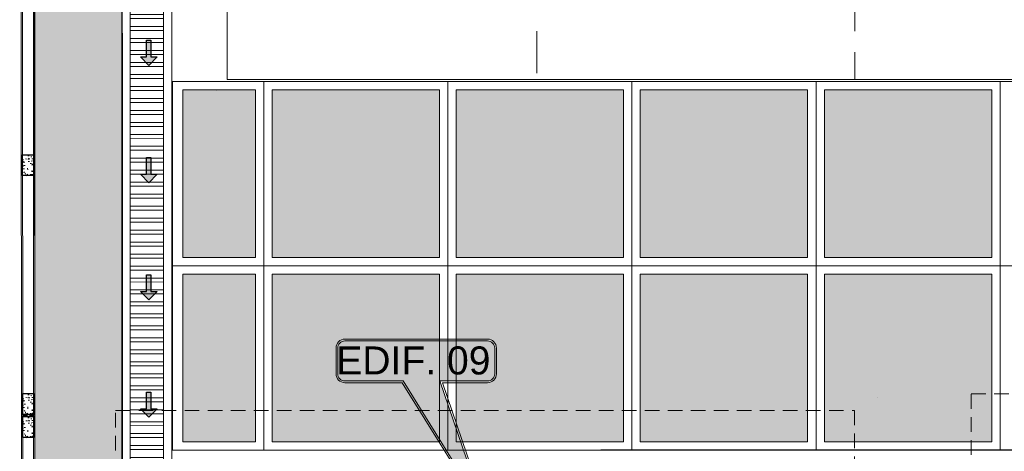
# Model space of a CAD drawing. Header units: millimetres. Extents: x -8931983 to 9630244, y 4 to 18563053.
# Tile 213 of 256: x 349091 to 349103, y 9281988 to 9281993. Entities that reach past the tile are written whole.
import ezdxf

# ---------------------------------------------------------------- set-up
doc = ezdxf.new("R2010")
doc.units = ezdxf.units.MM
for name, pattern in [('B. SUM 2$0$HIDDEN', [0.375, 0.25, -0.125]), ('CONTINUA', [0]), ('DASHED2', [0.375, 0.25, -0.125])]:
    doc.linetypes.add(name, pattern=pattern)
for name, color, linetype, lineweight in [('.', 7, 'Continuous', 0), ('0_ CUNETAS', 151, 'Continuous', 5), ('0_PROYECCIONES 1', 1, 'DASHED2', 0), ('1.0 def', 7, 'Continuous', 0), ('Cerco Perimetrico', 151, 'Continuous', 18), ('CUNETAS', 5, 'Continuous', 0), ('HIERVA', 108, 'Continuous', 0), ('juntas', 7, 'Continuous', 5), ('JUNTAS DE DILATACIÓN', 160, 'CONTINUA', 9), ('TARRAJEO', 32, 'Continuous', 0), ('TRAZO', 2, 'Continuous', 5), ('vereda', 254, 'Continuous', 5)]:
    doc.layers.add(name, color=color, linetype=linetype, lineweight=lineweight)
for name, color, linetype, lineweight, true_color in [('0_COLUMNA ACHURADO', 250, 'Continuous', 0, 0x363636), ('0_PISOS', 252, 'Continuous', 0, 0x8a8a8a), ('PISO Cemento pulido', 254, 'Continuous', 5, 0xd1d1d1)]:
    doc.layers.add(name, color=color, linetype=linetype, lineweight=lineweight, true_color=true_color)
doc.layers.add('Areas', color=6, linetype='Continuous', plot=False)
doc.layers.add('COLUMNA T.E', color=6, linetype='Continuous')
doc.styles.get("Standard").update_dxf_attribs({"font": 'arial.ttf'})

# ---------------------------------------------------------------- blocks, each defined once
blk = doc.blocks.new('POLIDEPORTIVO')
at = {"color": 252, "linetype": 'B. SUM 2$0$HIDDEN', "lineweight": 0, "true_color": 0x939598}
blk.add_line((374604.494, 9249278.442), (374604.498, 9249278.446), dxfattribs=at)
at = {"layer": '1.0 def', "color": 18, "lineweight": 0, "true_color": 0x000000}
for p, q in [((374604.623, 9249279.571), (374604.623, 9249278.571)), ((374604.623, 9249278.571), (374627.973, 9249278.571))]:
    blk.add_line(p, q, dxfattribs=at)
at = {"layer": 'juntas', "linetype": 'DASHED2', "lineweight": 0, "ltscale": 2}
for p, q in [((374608.325, 9249279.896), (374608.325, 9249278.571)), ((374612.125, 9249279.646), (374612.125, 9249278.571))]:
    blk.add_line(p, q, dxfattribs=at)
blk = doc.blocks.new('*U3857')
at = {"layer": '.', "lineweight": 30}
h = blk.add_hatch(color=1, dxfattribs=at)
h.dxf.hatch_style = 1
h.paths.add_polyline_path([(-0.025, -0.05), (-0.1, -0.05), (0, -0.15), (0.1, -0.05), (0.025, -0.05), (0.025, 0.15), (-0.025, 0.15)])
at = {"layer": '0_ CUNETAS', "color": 1, "lineweight": 30}
blk.add_lwpolyline([(-0.1, -0.05), (-0.025, -0.05), (-0.025, 0.15), (0.025, 0.15), (0.025, -0.05), (0.1, -0.05), (0, -0.15)], close=True, dxfattribs=at)
blk = doc.blocks.new('*U3858')
at = {"layer": '0_ CUNETAS', "color": 0, "linetype": 'ByBlock', "lineweight": -2, "transparency": 16777216}
for p in [(0, 74.2), (0, 72.8), (0, 71.4), (0, 70)]:
    blk.add_blockref('*U3857', p, dxfattribs=at)
blk = doc.blocks.new('red drenaje')
at = {"layer": '0_ CUNETAS', "lineweight": 0}
h = blk.add_hatch(dxfattribs=at)
h.set_pattern_fill('ANSI32', color=256, scale=0.015, angle=135)
h.set_pattern_definition([(180, (7.25291, 111.2328), (0, -0.142875), []), (180, (7.20529, 111.28043), (0, -0.142875), [])])
h.paths.add_polyline_path([(-58.432, 109.003), (-58.832, 109.003), (-58.825, 56.724), (-58.425, 56.723)])
for p, q in [((-58.925, 56.623, -4.4), (-58.932, 109.103, -4.4)), ((-58.325, 56.624, -4.4), (-58.332, 109.103, -4.4))]:
    blk.add_line(p, q, dxfattribs=at)
at = {"layer": '0_ CUNETAS'}
blk.add_line((-49.895, 70.656, -451.042), (-49.895, 70.656, -451.042), dxfattribs=at)
at = {"layer": '0_ CUNETAS', "lineweight": 0, "elevation": -24.948}
blk.add_lwpolyline([(-58.432, 109.003), (-58.832, 109.003), (-58.825, 56.724), (-58.425, 56.723)], close=True, dxfattribs=at)
at = {"layer": '0_ CUNETAS', "lineweight": 0}
blk.add_blockref('*U3858', (-58.605, 0.571, -24.948), dxfattribs=at)
blk = doc.blocks.new('dsfd')
at = {"layer": '.', "true_color": 0xffffff, "transparency": 33554687}
h = blk.add_hatch(color=7, dxfattribs=at)
h.dxf.hatch_style = 1
h.paths.add_polyline_path([(333301.046, 9094259.161, 0.414214), (333300.842, 9094259.365), (333299.478, 9094259.365), (333300.764, 9094263.123), (333298.432, 9094259.365), (333296.766, 9094259.365, 0.414214), (333296.562, 9094259.161), (333296.562, 9094258.428, 0.414214), (333296.766, 9094258.224), (333300.842, 9094258.224, 0.414214), (333301.046, 9094258.428)])
at = {"layer": 'TRAZO', "color": 242, "true_color": 0xcd2027}
for p, q in [((333298.399, 9094259.416), (333296.766, 9094259.416)), ((333300.842, 9094259.416), (333299.554, 9094259.416)), ((333296.511, 9094259.161), (333296.511, 9094258.428)), ((333301.097, 9094258.428), (333301.097, 9094259.161)), ((333296.766, 9094258.224), (333300.842, 9094258.224)), ((333296.766, 9094258.173), (333300.842, 9094258.173))]:
    blk.add_line(p, q, dxfattribs=at)
for points in [[(333299.554, 9094259.416), (333300.941, 9094263.493), (333298.399, 9094259.416)], [(333300.842, 9094259.365), (333299.478, 9094259.365), (333300.764, 9094263.123), (333298.432, 9094259.365), (333296.766, 9094259.365)]]:
    blk.add_lwpolyline(points, dxfattribs=at)
for points in [[(333296.766, 9094259.365, 0.414214), (333296.562, 9094259.161), (333296.562, 9094258.428, 0.414214), (333296.766, 9094258.224)], [(333300.842, 9094258.224, 0.414214), (333301.046, 9094258.428), (333301.046, 9094259.161, 0.414214), (333300.842, 9094259.365)]]:
    blk.add_lwpolyline(points, format="xyb", dxfattribs=at)
for centre, start, end in [((333296.766, 9094259.161), 90, 180), ((333300.842, 9094259.161), 0, 90), ((333296.766, 9094258.428), 180, 270), ((333300.842, 9094258.428), 270, 0)]:
    blk.add_arc(centre, 0.255, start, end, dxfattribs=at)
blk = doc.blocks.new('bloque pg edf 04')
at = {"layer": '0_PROYECCIONES 1', "ltscale": 0.7, "elevation": 20.549}
blk.add_lwpolyline([(-12.33, 36.63), (1.5, 36.63), (1.5, -1.5), (-12.33, -1.5)], close=True, dxfattribs=at)
blk = doc.blocks.new('GOEKOOEOG')
at = {"layer": '0_PROYECCIONES 1', "ltscale": 0.7, "elevation": 0}
blk.add_lwpolyline([(-7.33, -13.48), (-7.33, 1.299), (1.5, 1.299), (1.5, -13.48)], close=True, dxfattribs=at)

msp = doc.modelspace()

# ---------------------------------------------------------------- hatches: boundary and pattern name
at = {"layer": '.', "true_color": 0xadddf7, "transparency": 33554572}
h = msp.add_hatch(color=141, dxfattribs=at)
h.dxf.hatch_style = 1
h.paths.add_polyline_path([(349091.06926, 9281988.43137), (349091.06926, 9281988.45637), (349090.90926, 9281988.45637), (349090.90926, 9281988.43137)])
at = {"layer": '0_COLUMNA ACHURADO'}
h = msp.add_hatch(dxfattribs=at)
h.set_pattern_fill('AR-CONC', color=256, scale=0.00088, angle=180)
h.set_pattern_definition([(229.9999995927, (9631008.5236, 8932870.50992), (-0.1603225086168, 0.014026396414), [0.016764, -0.184404]), (174.9999995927, (9631008.5236, 8932870.50992), (0.0310142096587, -0.1681300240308), [0.0134112, -0.1475237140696]), (280.4514442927, (9631008.51024, 8932870.51109), (-0.129308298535, -0.1541036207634), [0.014247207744, -0.156719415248]), (226.1841995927, (9631008.5236, 8932870.46522), (-0.238549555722, 0.0369972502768), [0.025146, -0.276606]), (276.6355572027, (9631008.50372, 8932870.4683), (-0.2089156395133, -0.217734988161), [0.021370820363, -0.235079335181]), (171.1841507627, (9631008.5236, 8932870.46522), (-0.208915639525, -0.21773498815), [0.0201167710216, -0.2212845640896]), (200.9999995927, (9631008.50125, 8932870.4764), (-0.133420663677, 0.0899933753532), [0.016764, -0.184404]), (145.9999995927, (9631008.50125, 8932870.4764), (-0.0543857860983, -0.162085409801), [0.0134112, -0.1475232]), (251.4514445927, (9631008.49013, 8932870.4839), (-0.1878064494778, -0.0720920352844), [0.014247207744, -0.156719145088]), (217.49999959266, (9631008.5236, 8932870.509923), (-0.00271797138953, -0.07440843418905), [0, -0.14573504, 0, -0.1497584, 0, -0.148082]), (187.4999995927, (9631008.5236, 8932870.50992), (-0.05880130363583, -0.0881589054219), [0, -0.08538464, 0, -0.14238224, 0, -0.0564388]), (147.49999959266, (9631008.573446, 8932870.50992), (-0.119319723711, 0.00504129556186), [0, -0.05588, 0, -0.1743456, 0, -0.2313432]), (137.4999995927, (9631008.5958, 8932870.50992), (-0.1303536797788, -0.0223753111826), [0, -0.072644, 0, -0.11578336, 0, -0.1642872])])
h.paths.add_polyline_path([(349091.05271, 9281991.55637), (349090.92271, 9281991.55637), (349090.92271, 9281991.30637), (349091.05271, 9281991.30637)])
h = msp.add_hatch(dxfattribs=at)
h.set_pattern_fill('AR-CONC', color=256, scale=0.00088, angle=180)
h.set_pattern_definition([(229.9999995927, (9631008.52515, 8932867.65992), (-0.1603225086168, 0.014026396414), [0.016764, -0.184404]), (174.9999995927, (9631008.52515, 8932867.65992), (0.0310142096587, -0.1681300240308), [0.0134112, -0.1475237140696]), (280.4514442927, (9631008.5118, 8932867.6611), (-0.129308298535, -0.1541036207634), [0.014247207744, -0.156719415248]), (226.1841995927, (9631008.52515, 8932867.61522), (-0.238549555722, 0.0369972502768), [0.025146, -0.276606]), (276.6355572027, (9631008.50528, 8932867.6183), (-0.2089156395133, -0.217734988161), [0.021370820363, -0.235079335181]), (171.1841507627, (9631008.52515, 8932867.61522), (-0.208915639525, -0.21773498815), [0.0201167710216, -0.2212845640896]), (200.9999995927, (9631008.5028, 8932867.6264), (-0.133420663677, 0.0899933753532), [0.016764, -0.184404]), (145.9999995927, (9631008.5028, 8932867.6264), (-0.0543857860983, -0.162085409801), [0.0134112, -0.1475232]), (251.4514445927, (9631008.49168, 8932867.6339), (-0.1878064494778, -0.0720920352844), [0.014247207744, -0.156719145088]), (217.49999959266, (9631008.525154, 8932867.659924), (-0.00271797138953, -0.07440843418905), [0, -0.14573504, 0, -0.1497584, 0, -0.148082]), (187.4999995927, (9631008.525154, 8932867.65992), (-0.05880130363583, -0.0881589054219), [0, -0.08538464, 0, -0.14238224, 0, -0.0564388]), (147.49999959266, (9631008.575, 8932867.659924), (-0.119319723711, 0.00504129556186), [0, -0.05588, 0, -0.1743456, 0, -0.2313432]), (137.4999995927, (9631008.59735, 8932867.65992), (-0.1303536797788, -0.0223753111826), [0, -0.072644, 0, -0.11578336, 0, -0.1642872])])
h.paths.add_polyline_path([(349091.05426, 9281988.70637), (349090.92426, 9281988.70637), (349090.92426, 9281988.45637), (349091.05426, 9281988.45637)])
h = msp.add_hatch(dxfattribs=at)
h.set_pattern_fill('AR-CONC', color=256, scale=0.00088, angle=180)
h.set_pattern_definition([(229.9999995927, (9631008.52515, 8932867.38492), (-0.1603225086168, 0.014026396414), [0.016764, -0.184404]), (174.9999995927, (9631008.52515, 8932867.38492), (0.0310142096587, -0.1681300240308), [0.0134112, -0.1475237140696]), (280.4514442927, (9631008.51179, 8932867.3861), (-0.129308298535, -0.1541036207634), [0.014247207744, -0.156719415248]), (226.1841995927, (9631008.52515, 8932867.34022), (-0.238549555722, 0.0369972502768), [0.025146, -0.276606]), (276.6355572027, (9631008.50527, 8932867.3433), (-0.2089156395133, -0.217734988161), [0.021370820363, -0.235079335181]), (171.1841507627, (9631008.52515, 8932867.34022), (-0.208915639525, -0.21773498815), [0.0201167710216, -0.2212845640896]), (200.9999995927, (9631008.5028, 8932867.3514), (-0.133420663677, 0.0899933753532), [0.016764, -0.184404]), (145.9999995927, (9631008.5028, 8932867.3514), (-0.0543857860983, -0.162085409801), [0.0134112, -0.1475232]), (251.4514445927, (9631008.49168, 8932867.3589), (-0.1878064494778, -0.0720920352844), [0.014247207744, -0.156719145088]), (217.49999959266, (9631008.52515, 8932867.384924), (-0.00271797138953, -0.07440843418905), [0, -0.14573504, 0, -0.1497584, 0, -0.148082]), (187.4999995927, (9631008.52515, 8932867.38492), (-0.05880130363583, -0.0881589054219), [0, -0.08538464, 0, -0.14238224, 0, -0.0564388]), (147.49999959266, (9631008.574995, 8932867.384924), (-0.119319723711, 0.00504129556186), [0, -0.05588, 0, -0.1743456, 0, -0.2313432]), (137.4999995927, (9631008.59735, 8932867.38492), (-0.1303536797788, -0.0223753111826), [0, -0.072644, 0, -0.11578336, 0, -0.1642872])])
h.paths.add_polyline_path([(349091.05425, 9281988.43137), (349090.92425, 9281988.43137), (349090.92425, 9281988.18137), (349091.05425, 9281988.18137)])
at = {"layer": 'JUNTAS DE DILATACIÓN'}
h = msp.add_hatch(dxfattribs=at)
h.set_pattern_fill('ANSI34', color=256, scale=0.0029, angle=270.093963)
h.set_pattern_definition([(315.0939632, (347557.9274, 9287575.37725), (0.03899999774, 0.03912812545), []), (315.0939632, (347557.92742, 9287575.36423), (0.03899999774, 0.03912812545), []), (315.0939632, (347557.92744, 9287575.351207), (0.03899999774, 0.03912812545), []), (315.0939632, (347557.927464, 9287575.338186), (0.03899999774, 0.03912812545), [])])
h.paths.add_polyline_path([(349091.06926, 9281988.43137), (349091.06926, 9281988.45637), (349090.90926, 9281988.45637), (349090.90926, 9281988.43137)])
at = {"layer": 'PISO Cemento pulido', "true_color": 0xdfe0e1, "transparency": 33554610}
for points in [[(349093.90467, 9281990.32952), (349093.90467, 9281992.32957), (349095.90467, 9281992.32951), (349095.90467, 9281990.32946)], [(349096.10467, 9281990.32942), (349096.10467, 9281992.32948), (349098.10467, 9281992.32942), (349098.10467, 9281990.32936)], [(349098.30467, 9281990.32947), (349098.30467, 9281992.32953), (349100.30467, 9281992.32947), (349100.30467, 9281990.32941)], [(349100.50467, 9281990.32952), (349100.50467, 9281992.32958), (349102.50467, 9281992.32952), (349102.50467, 9281990.32947)]]:
    msp.add_hatch(color=254, dxfattribs=at).paths.add_polyline_path(points)

# ---------------------------------------------------------------- linework, layer by layer
at = {"layer": '0_PISOS'}
for p, q in [((349120.20467, 9281992.42954), (349092.71462, 9281992.42972, -4.39855)), ((349093.80467, 9281992.42954, 0), (349093.80467, 9281990.22954, 0)), ((349096.00467, 9281992.42945, 0), (349096.00467, 9281990.22944, 0)), ((349098.20467, 9281992.4295, 0), (349098.20467, 9281990.22949, 0)), ((349100.40467, 9281992.42955, 0), (349100.40467, 9281990.22955, 0)), ((349102.60467, 9281992.42955, 0), (349102.60466, 9281990.22955, 0)), ((349120.20466, 9281990.22948), (349092.71462, 9281990.22951, -4.39859))]:
    msp.add_line(p, q, dxfattribs=at)
at = {"layer": '0_PISOS', "elevation": 0}
for points in [[(349092.83919, 9281990.32947), (349092.83919, 9281992.32952), (349093.70467, 9281992.32946), (349093.70467, 9281990.32941)], [(349093.90467, 9281990.32952), (349093.90467, 9281992.32957), (349095.90467, 9281992.32951), (349095.90467, 9281990.32946)], [(349096.10467, 9281990.32942), (349096.10467, 9281992.32948), (349098.10467, 9281992.32942), (349098.10467, 9281990.32936)], [(349098.30467, 9281990.32947), (349098.30467, 9281992.32953), (349100.30467, 9281992.32947), (349100.30467, 9281990.32941)], [(349100.50467, 9281990.32952), (349100.50467, 9281992.32958), (349102.50467, 9281992.32952), (349102.50467, 9281990.32947)]]:
    msp.add_lwpolyline(points, close=True, dxfattribs=at)
at = {"layer": 'Cerco Perimetrico'}
for p, q in [((349090.90285, 9282031.35722), (349090.95912, 9281917.85639)), ((349091.03284, 9282031.22722), (349091.08905, 9281917.98639))]:
    msp.add_line(p, q, dxfattribs=at)
at = {"layer": 'COLUMNA T.E', "lineweight": 30, "ltscale": 1.87}
for points in [[(349090.92271, 9281991.30637), (349090.92271, 9281991.55637), (349091.05271, 9281991.55637), (349091.05271, 9281991.30637)], [(349090.92426, 9281988.45637), (349090.92426, 9281988.70637), (349091.05426, 9281988.70637), (349091.05426, 9281988.45637)], [(349090.92425, 9281988.18137), (349090.92425, 9281988.43137), (349091.05425, 9281988.43137), (349091.05425, 9281988.18137)]]:
    msp.add_lwpolyline(points, close=True, dxfattribs=at)
at = {"layer": 'JUNTAS DE DILATACIÓN'}
msp.add_lwpolyline([(349091.06926, 9281988.43137), (349091.06926, 9281988.45637), (349090.90926, 9281988.45637), (349090.90926, 9281988.43137)], close=True, dxfattribs=at)
at = {"layer": 'TARRAJEO'}
for p, q in [((349090.88784, 9282031.37222), (349090.94412, 9281917.84131)), ((349091.04784, 9282031.21222), (349091.10404, 9281918.00139))]:
    msp.add_line(p, q, dxfattribs=at)
at = {"layer": 'vereda'}
msp.add_line((349102.60466, 9281990.22949), (349102.60466, 9281988.02949), dxfattribs=at)

# ---------------------------------------------------------------- block references
at = {"color": 240, "lineweight": 30, "true_color": 0xed1f24}
msp.add_blockref('POLIDEPORTIVO', (-25511.25622, 32713.88328, 0), dxfattribs=at)
at = {"lineweight": 5}
msp.add_blockref('GOEKOOEOG', (349099.36467, 9281987.20449), dxfattribs=at)

# ---------------------------------------------------------------- texts
at = {"layer": 'Areas', "color": 7, "insert": (349096.51398, 9281989.2683, -20.51707), "char_height": 0.334423, "width": 1.8067406, "attachment_point": 3}
msp.add_mtext('EDIF. 09', dxfattribs=at)

# ---------------------------------------------------------------- next in the draw order: hatches: boundary and pattern name
at = {"layer": 'HIERVA', "lineweight": 0, "true_color": 0x136734, "transparency": 33554610}
h = msp.add_hatch(dxfattribs=at)
h.set_pattern_fill('GRASS', color=116, scale=0.012, angle=-114.506506)
h.set_pattern_definition([(335.4934938, (343646.55733, 9280804.51346), (0.285509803, 0.1067107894), [0.05715, -0.373902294]), (290.493494, (343646.55733, 9280804.51346), (0.285509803, 0.10671079), [0.05715, -0.24765]), (20.493494, (343646.55733, 9280804.51346), (-0.10671079, 0.285509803), [0.05715, -0.24765])])
h.paths.add_polyline_path([(349092.70281, 9282027.10454), (349092.10269, 9282027.10454), (349092.13772, 9281918.00139), (349091.10404, 9281918.00139), (349091.04784, 9282031.21222), (349161.76152, 9282031.21222), (349161.76152, 9281923.00139), (349161.0004, 9281923.00139), (349161.0004, 9281955.09947), (349160.2045, 9281955.1014), (349160.20446, 9281956.81947), (349160.20455, 9281957.04444), (349160.20455, 9281978.66944), (349160.20455, 9281988.05646), (349160.08467, 9281988.05442), (349160.08467, 9282030.76942), (349092.68467, 9282030.76942), (349092.68467, 9282027.32949), (349092.70346, 9282027.32949)])
at = {"layer": 'PISO Cemento pulido', "true_color": 0xdfe0e1, "transparency": 33554610}
h = msp.add_hatch(color=254, dxfattribs=at)
h.paths.add_polyline_path([(349093.70467, 9281992.32946), (349092.83919, 9281992.32952), (349092.83919, 9281990.32947), (349093.70467, 9281990.32941)])
h.paths.add_polyline_path([(349093.70467, 9281990.12941), (349092.83948, 9281990.12947), (349092.83948, 9281988.50449), (349093.70467, 9281988.50449)])
h.paths.add_polyline_path([(349093.70467, 9281988.50449), (349092.83948, 9281988.50449), (349092.83948, 9281988.12941), (349093.70467, 9281988.12935)])
for points in [[(349093.90467, 9281988.12946), (349093.90467, 9281990.12952), (349095.90467, 9281990.12946), (349095.90467, 9281988.1294)], [(349096.10467, 9281988.12937), (349096.10467, 9281990.12942), (349098.10467, 9281990.12936), (349098.10467, 9281988.12931)], [(349098.30467, 9281988.12942), (349098.30467, 9281990.12947), (349100.30467, 9281990.12942), (349100.30467, 9281988.12936)], [(349100.50467, 9281988.12947), (349100.50467, 9281990.12953), (349102.50467, 9281990.12947), (349102.50467, 9281988.12941)]]:
    msp.add_hatch(color=254, dxfattribs=at).paths.add_polyline_path(points)

# ---------------------------------------------------------------- next in the draw order: linework, layer by layer
at = {"color": 252, "true_color": 0x939598}
msp.add_line((349117.98967, 9281988.02949), (349097.83467, 9281988.02949), dxfattribs=at)
at = {"layer": '0_PISOS'}
msp.add_line((349092.71462, 9281988.02949), (349092.71462, 9281992.42972), dxfattribs=at)
at = {"layer": '0_PISOS', "elevation": 0}
for points in [[(349093.80467, 9281990.22949), (349093.80466, 9281988.02948)], [(349096.00467, 9281990.22939), (349096.00466, 9281988.02939)], [(349098.20467, 9281990.22944), (349098.20466, 9281988.02944)], [(349100.40467, 9281990.22949), (349100.40466, 9281988.02949)]]:
    msp.add_lwpolyline(points, dxfattribs=at)
for points in [[(349092.83948, 9281988.12941), (349092.83948, 9281990.12947), (349093.70467, 9281990.12941), (349093.70467, 9281988.12935)], [(349093.90467, 9281988.12946), (349093.90467, 9281990.12952), (349095.90467, 9281990.12946), (349095.90467, 9281988.1294)], [(349096.10467, 9281988.12937), (349096.10467, 9281990.12942), (349098.10467, 9281990.12936), (349098.10467, 9281988.12931)], [(349098.30467, 9281988.12942), (349098.30467, 9281990.12947), (349100.30467, 9281990.12942), (349100.30467, 9281988.12936)], [(349100.50467, 9281988.12947), (349100.50467, 9281990.12953), (349102.50467, 9281990.12947), (349102.50467, 9281988.12941)]]:
    msp.add_lwpolyline(points, close=True, dxfattribs=at)
at = {"layer": 'vereda'}
msp.add_line((349092.71462, 9281988.02949), (349115.78967, 9281988.02949), dxfattribs=at)
at = {"layer": 'vereda', "elevation": -4.39971}
msp.add_lwpolyline([(349092.70281, 9282027.10454), (349092.10269, 9282027.10454), (349092.13772, 9281918.00139), (349091.10404, 9281918.00139), (349091.04784, 9282031.21222), (349161.76152, 9282031.21222), (349161.76152, 9281923.00139), (349161.0004, 9281923.00139), (349161.0004, 9281955.09947), (349160.20446, 9281955.09947), (349160.20455, 9281956.81947), (349160.20455, 9281957.04444), (349160.20454, 9281978.66944), (349160.20455, 9281988.05646), (349160.08467, 9281988.05442), (349160.08467, 9282030.76942), (349092.68467, 9282030.76942), (349092.68467, 9282027.32949), (349092.70346, 9282027.32949), (349092.70281, 9282027.10454)], dxfattribs=at)

# ---------------------------------------------------------------- next in the draw order: block references
at = {"extrusion": (-1.0001e-10, -0.025636, 0.999671), "xscale": -0.418244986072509, "yscale": 0.4182449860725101, "zscale": 0.4182449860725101, "rotation": 180}
msp.add_blockref('dsfd', (209695.03714, 13082566.61776, -237954.55479), dxfattribs=at)

# ---------------------------------------------------------------- next in the draw order: block references
at = {"lineweight": 5}
msp.add_blockref('bloque pg edf 04', (349114.58967, 9281952.07449), dxfattribs=at)

# ---------------------------------------------------------------- next in the draw order: block references
at = {"layer": 'CUNETAS', "color": 84, "lineweight": 30}
msp.add_blockref('red drenaje', (349151.0347, 9281918.00139), dxfattribs=at)

doc.saveas('drawing.dxf')
